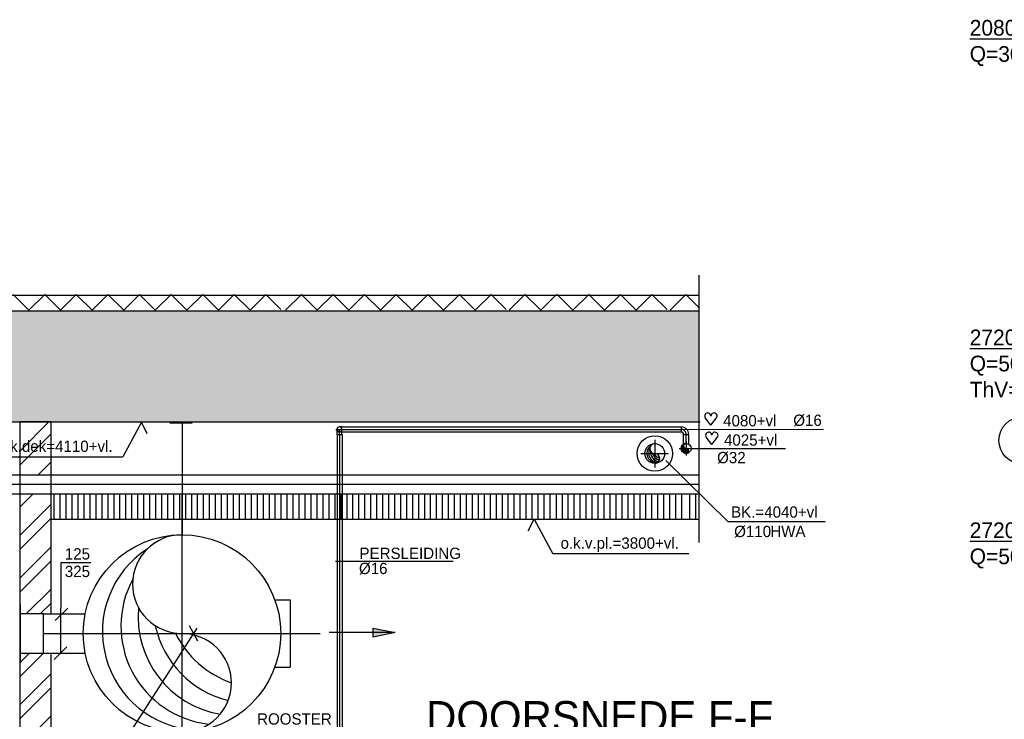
# Model space of a CAD drawing. Extents: x -41378 to 114803, y -24080 to 82188.
# Tile 9 of 137: x -18334 to -2635, y 11378 to 22537. Entities that reach past the tile are written whole.
import ezdxf
from ezdxf.enums import TextEntityAlignment as Align

# ---------------------------------------------------------------- set-up
doc = ezdxf.new("R2010")
doc.units = 0
doc.header["$LTSCALE"] = 50
for name, pattern in [('CENTER2', [11.25, 7.5, -1.25, 1.25, -1.25]), ('CENTER4', [5, 3.125, -0.625, 0.625, -0.625]), ('DASHDOT', [9, 6, -1.5, 0, -1.5]), ('HIDDEN2', [4.7625, 3.175, -1.5875])]:
    doc.linetypes.add(name, pattern=pattern)
doc.layers.get('0').update_dxf_attribs({"linetype": 'CONTINUOUS'})
for name, color, linetype in [('AL$7----_STRAMIEN', 1, 'DASHDOT'), ('ALN-----_BLOCKNAAM', 2, 'CONTINUOUS'), ('BOUW', 8, 'CONTINUOUS'), ('WI561---', 1, 'CONTINUOUS'), ('WL570---', 3, 'CONTINUOUS'), ('WL570---_HARTLIJN', 7, 'CONTINUOUS'), ('WL570---_RETOUR', 3, 'CONTINUOUS'), ('WL570---_TOEVOER', 3, 'CONTINUOUS'), ('WM561---', 1, 'CONTINUOUS'), ('WM570---', 1, 'CONTINUOUS')]:
    doc.layers.add(name, color=color, linetype=linetype)
doc.layers.get('0').freeze()
doc.styles.add('BURO-018', font='BUROFONT.shx', dxfattribs={"height": 90})
doc.styles.add('BURO-025', font='BUROFONT.shx', dxfattribs={"height": 250})
doc.styles.add('BURO-050', font='BUROFONT.shx', dxfattribs={"height": 500})
doc.styles.get("Standard").update_dxf_attribs({"font": 'ISOCP'})

# ---------------------------------------------------------------- blocks, each defined once
blk = doc.blocks.new('1010')
at = {"layer": 'AL$7----_STRAMIEN', "color": 7, "linetype": 'CONTINUOUS'}
blk.add_circle((0, 750), 750, dxfattribs=at)
at = {"layer": 'ALN-----_BLOCKNAAM', "linetype": 'CONTINUOUS'}
blk.add_text('1010', height=100, dxfattribs=at).set_placement((0, 0))
blk = doc.blocks.new('CVRINFO2')
at = {"color": 0, "linetype": 'CONTINUOUS', "style": 'BURO-025'}
for tag, p in [('CV_TEXT125', (0, 0)), ('CV_TEXT225', (0, -4.17)), ('CV_TEXT325', (0, -8.33)), ('CV_TEXT425', (0, -12.5))]:
    blk.add_attdef(tag, p, '', height=2.5, dxfattribs=at)
blk = doc.blocks.new('LU-1-KI2')
at = {"color": 0, "linetype": 'CONTINUOUS'}
blk.add_circle((0, 0), 0.5, dxfattribs=at)
for centre, start, end in [((0.0975, 0.0096), 122.9221, 266.9628), ((0.1913, 0.0381), 151.6522, 263.7819), ((0.2778, 0.0843), 174.6069, 260.2716), ((0.3536, 0.1464), 192.3501, 256.1233), ((0.4157, 0.2222), 206.1028, 250.6419)]:
    blk.add_arc(centre, 0.5, start, end, dxfattribs=at)
at = {"layer": 'WL570---_HARTLIJN', "linetype": 'CENTER4'}
for p, q in [((0, 0.7), (0, -0.7)), ((-0.7, 0), (0.7, 0))]:
    blk.add_line(p, q, dxfattribs=at)
at = {"layer": 'WL570---_HARTLIJN', "color": 0, "linetype": 'CONTINUOUS'}
for centre, start, end in [((0, 0.25), 90, 270), ((0, -0.25), 270, 90)]:
    blk.add_arc(centre, 0.25, start, end, dxfattribs=at)
blk = doc.blocks.new('LU-2D-K-7D')
at = {"color": 0, "linetype": 'CONTINUOUS'}
for p, q in [((-0.5, 62.5), (0.5, 62.5)), ((-0.5, -62.5), (0.5, -62.5))]:
    blk.add_line(p, q, dxfattribs=at)
blk = doc.blocks.new('LU-PIJL7')
at = {"color": 0, "linetype": 'CONTINUOUS'}
for p, q in [((0, 0), (-15, 0)), ((-5, -1), (-5, 1)), ((-5, 1), (0, 0)), ((0, 0), (-5, -1))]:
    blk.add_line(p, q, dxfattribs=at)
blk.add_solid([(-5, 1), (-5, -1), (0, 0)], dxfattribs=at)
blk = doc.blocks.new('LU-1D-K-3C')
at = {"color": 0, "linetype": 'CONTINUOUS'}
for p, q in [((-0.5, 30.15), (0.5, 30.15)), ((-0.5, -30.15), (0.5, -30.15))]:
    blk.add_line(p, q, dxfattribs=at)
at = {"layer": 'WL570---_HARTLIJN', "linetype": 'CENTER2'}
blk.add_line((-0.5, 0), (0.5, 0), dxfattribs=at)
blk = doc.blocks.new('LU-1D-B-1-105A10')
at = {"color": 0, "linetype": 'CONTINUOUS'}
for p, q in [((-16, 8), (-16, -8)), ((8, 16), (-8, 16))]:
    blk.add_line(p, q, dxfattribs=at)
for radius in [8, 24]:
    blk.add_arc((-16, 16), radius, 270, 0, dxfattribs=at)
at = {"layer": 'WL570---_HARTLIJN', "linetype": 'CENTER4'}
blk.add_arc((-16, 16), 16, 270, 0, dxfattribs=at)
blk = doc.blocks.new('LU-1D-K-10')
at = {"color": 0, "linetype": 'CONTINUOUS'}
for p, q in [((-0.5, 8), (0.5, 8)), ((-0.5, -8), (0.5, -8))]:
    blk.add_line(p, q, dxfattribs=at)
at = {"layer": 'WL570---_HARTLIJN', "linetype": 'CENTER2'}
blk.add_line((-0.5, 0), (0.5, 0), dxfattribs=at)
blk = doc.blocks.new('LU-1D-BHSI--1-105A100')
at = {"color": 0, "linetype": 'CONTINUOUS'}
for p, q in [((0, 8), (-16, 8)), ((-16, 8), (-16, -8)), ((-16, -8), (0, -8))]:
    blk.add_line(p, q, dxfattribs=at)
at = {"color": 7, "linetype": 'HIDDEN2'}
blk.add_ellipse((0, 0), major_axis=(0, 8), ratio=1, start_param=0, end_param=3.141593, dxfattribs=at)
at = {"color": 0, "linetype": 'CONTINUOUS'}
blk.add_ellipse((0, 0), major_axis=(0, 8), ratio=1, start_param=3.141593, end_param=6.283185, dxfattribs=at)
at = {"layer": 'WL570---_HARTLIJN', "linetype": 'CENTER4'}
for p, q in [((-16, 0), (0, 0)), ((0, 11.2), (0, -11.2))]:
    blk.add_line(p, q, dxfattribs=at)
blk = doc.blocks.new('HART')
at = {"color": 1}
for q in [(-39.7, 52.4), (39.7, 52.4)]:
    blk.add_line((0, 0), q, dxfattribs=at)
for centre, start, end in [((-22.1, 65.7), 0, 217.18669), ((22.1, 65.7), 322.81331, 180)]:
    blk.add_arc(centre, 22.1, start, end, dxfattribs=at)
blk = doc.blocks.new('*U455', base_point=(-20402, 762))
at = {"color": 0, "linetype": 'CONTINUOUS'}
for p, q in [((-20640, 392), (-19445, 2249)), ((-19432, 2041), (-19567, 2289)), ((-20640, 392), (-21280, 392))]:
    blk.add_line(p, q, dxfattribs=at)
at = {"layer": 'WM570---', "linetype": 'CONTINUOUS', "style": 'BURO-018'}
blk.add_text('%%c630', height=180, dxfattribs=at).set_placement((-20690, 442), align=Align.RIGHT)

msp = doc.modelspace()

# ---------------------------------------------------------------- hatches: boundary and pattern name
at = {"layer": 'WL570---_RETOUR'}
h = msp.add_hatch(dxfattribs=at)
h.set_pattern_fill('AR-SAND', color=8, scale=5, style=0)
h.set_pattern_definition([(37.5, (3939.55, 10582.36), (-8.0002, 244.7066), [0, -193.04, 0, -215.9, 0, -206.375]), (7.5, (3939.55, 10582.36), (224.7616, 358.4126), [0, -104.14, 0, -173.99, 0, -66.675]), (327.5, (3783.34, 10582.36), (395.4962, 0.7186), [0, -63.5, 0, -228.6, 0, -298.45]), (317.5, (3783.34, 10582.36), (381.778, 111.4647), [0, -31.75, 0, -149.86, 0, -171.45])])
h.paths.add_polyline_path([(-7498.5, 16122.1), (-7498.5, 17889.7), (-20124.6, 17889.7), (-20124.6, 16122.1)])

# ---------------------------------------------------------------- linework, layer by layer
at = {"layer": 'BOUW'}
for p, q in [((-7498.5, 14195.9), (-7498.5, 18461.6)), ((-7498.5, 18139.7), (-20124.6, 18139.7)), ((-7498.5, 17889.7), (-20124.6, 17889.7)), ((-20124.6, 16122.1), (-7486.2, 16122.1)), ((-17687, 14572.1), (-17687, 14965.2)), ((-17591.8, 14572.1), (-17591.8, 14965.2)), ((-17496.5, 14572.1), (-17496.5, 14965.2)), ((-17401.3, 14572.1), (-17401.3, 14965.2)), ((-17306, 14572.1), (-17306, 14965.2)), ((-17210.8, 14572.1), (-17210.8, 14965.2)), ((-17115.5, 14572.1), (-17115.5, 14965.2)), ((-17020.3, 14572.1), (-17020.3, 14965.2)), ((-16925, 14572.1), (-16925, 14965.2)), ((-16829.8, 14572.1), (-16829.8, 14965.2)), ((-16734.5, 14572.1), (-16734.5, 14965.2)), ((-16639.3, 14572.1), (-16639.3, 14965.2)), ((-16544, 14572.1), (-16544, 14965.2)), ((-16448.8, 14572.1), (-16448.8, 14965.2)), ((-16353.5, 14572.1), (-16353.5, 14965.2)), ((-16258.3, 14572.1), (-16258.3, 14965.2)), ((-16163, 14572.1), (-16163, 14965.2)), ((-16067.8, 14572.1), (-16067.8, 14965.2)), ((-15972.5, 14572.1), (-15972.5, 14965.2)), ((-15782, 14572.1), (-15782, 14965.2)), ((-15686.8, 14572.1), (-15686.8, 14965.2)), ((-15591.5, 14572.1), (-15591.5, 14965.2)), ((-15496.3, 14572.1), (-15496.3, 14965.2)), ((-15401, 14572.1), (-15401, 14965.2)), ((-15305.8, 14572.1), (-15305.8, 14965.2)), ((-15210.5, 14572.1), (-15210.5, 14965.2)), ((-15115.3, 14572.1), (-15115.3, 14965.2)), ((-15020, 14572.1), (-15020, 14965.2)), ((-14924.8, 14572.1), (-14924.8, 14965.2)), ((-14829.5, 14572.1), (-14829.5, 14965.2)), ((-14734.3, 14572.1), (-14734.3, 14965.2)), ((-14639, 14572.1), (-14639, 14965.2)), ((-14543.8, 14572.1), (-14543.8, 14965.2)), ((-14448.5, 14572.1), (-14448.5, 14965.2)), ((-14353.3, 14572.1), (-14353.3, 14965.2)), ((-14258, 14572.1), (-14258, 14965.2)), ((-14162.8, 14572.1), (-14162.8, 14965.2)), ((-14067.5, 14572.1), (-14067.5, 14965.2)), ((-13972.3, 14572.1), (-13972.3, 14965.2)), ((-13877, 14572.1), (-13877, 14965.2)), ((-13781.8, 14572.1), (-13781.8, 14965.2)), ((-13686.5, 14572.1), (-13686.5, 14965.2)), ((-13591.1, 14572.1), (-13591.1, 14965.2)), ((-13495.9, 14572.1), (-13495.9, 14965.2)), ((-13400.6, 14572.1), (-13400.6, 14965.2)), ((-13305.4, 14572.1), (-13305.4, 14965.2)), ((-13210.1, 14572.1), (-13210.1, 14965.2)), ((-13114.9, 14572.1), (-13114.9, 14965.2)), ((-13019.6, 14572.1), (-13019.6, 14965.2)), ((-12924.4, 14572.1), (-12924.4, 14965.2)), ((-12829.1, 14572.1), (-12829.1, 14965.2)), ((-12733.9, 14572.1), (-12733.9, 14965.2)), ((-12638.6, 14572.1), (-12638.6, 14965.2)), ((-12543.4, 14572.1), (-12543.4, 14965.2)), ((-12448.1, 14572.1), (-12448.1, 14965.2)), ((-12352.9, 14572.1), (-12352.9, 14965.2)), ((-12257.6, 14572.1), (-12257.6, 14965.2)), ((-12162.4, 14572.1), (-12162.4, 14965.2)), ((-12067.1, 14572.1), (-12067.1, 14965.2)), ((-11971.9, 14572.1), (-11971.9, 14965.2)), ((-11876.6, 14572.1), (-11876.6, 14965.2)), ((-11781.4, 14572.1), (-11781.4, 14965.2)), ((-11686.1, 14572.1), (-11686.1, 14965.2)), ((-11590.9, 14572.1), (-11590.9, 14965.2)), ((-11495.6, 14572.1), (-11495.6, 14965.2)), ((-11400.4, 14572.1), (-11400.4, 14965.2)), ((-11305.1, 14572.1), (-11305.1, 14965.2)), ((-11209.9, 14572.1), (-11209.9, 14965.2)), ((-11114.6, 14572.1), (-11114.6, 14965.2)), ((-11019.4, 14572.1), (-11019.4, 14965.2)), ((-10924, 14572.1), (-10924, 14965.2)), ((-10828.8, 14572.1), (-10828.8, 14965.2)), ((-10733.5, 14572.1), (-10733.5, 14965.2)), ((-10638.3, 14572.1), (-10638.3, 14965.2)), ((-10543, 14572.1), (-10543, 14965.2)), ((-10447.8, 14572.1), (-10447.8, 14965.2)), ((-10352.5, 14572.1), (-10352.5, 14965.2)), ((-10257.1, 14572.1), (-10257.1, 14965.2)), ((-10161.9, 14572.1), (-10161.9, 14965.2)), ((-10066.6, 14572.1), (-10066.6, 14965.2)), ((-9971.4, 14572.1), (-9971.4, 14965.2)), ((-9876.1, 14572.1), (-9876.1, 14965.2)), ((-9776.8, 14572.1), (-9776.8, 14965.2)), ((-9681.6, 14572.1), (-9681.6, 14965.2)), ((-9586.3, 14572.1), (-9586.3, 14965.2)), ((-9491.1, 14572.1), (-9491.1, 14965.2)), ((-9395.8, 14572.1), (-9395.8, 14965.2)), ((-9300.6, 14572.1), (-9300.6, 14965.2)), ((-9205.3, 14572.1), (-9205.3, 14965.2)), ((-9110.1, 14572.1), (-9110.1, 14965.2)), ((-9014.8, 14572.1), (-9014.8, 14965.2)), ((-8919.6, 14572.1), (-8919.6, 14965.2)), ((-8824.2, 14572.1), (-8824.2, 14965.2)), ((-8729, 14572.1), (-8729, 14965.2)), ((-8633.7, 14572.1), (-8633.7, 14965.2)), ((-8538.5, 14572.1), (-8538.5, 14965.2)), ((-8443.2, 14572.1), (-8443.2, 14965.2)), ((-8348, 14572.1), (-8348, 14965.2)), ((-8252.7, 14572.1), (-8252.7, 14965.2)), ((-8157.3, 14572.1), (-8157.3, 14965.2)), ((-8062.1, 14572.1), (-8062.1, 14965.2)), ((-7966.8, 14572.1), (-7966.8, 14965.2)), ((-7871.6, 14572.1), (-7871.6, 14965.2)), ((-7776.3, 14572.1), (-7776.3, 14965.2)), ((-7649.9, 14572.1), (-7649.9, 14965.2)), ((-7554.6, 14572.1), (-7554.6, 14965.2))]:
    msp.add_line(p, q, dxfattribs=at)
msp.add_circle((-8208.1, 15617.9), 282.5, dxfattribs=at)
at = {"layer": 'WL570---', "color": 8}
for p, q in [((-18333.1, 15657.5), (-17868.5, 16122.1)), ((-18333.1, 15433), (-17833.1, 15933)), ((-18038.2, 15278.9), (-17833.1, 15484)), ((-18333.1, 14759.5), (-18122.7, 14969.9)), ((-18321.5, 14322.1), (-17833.1, 14810.4)), ((-18333.1, 14085.9), (-17833.1, 14585.9)), ((-18333.1, 13628.6), (-17833.1, 14128.6)), ((-18333.1, 13404.1), (-17833.1, 13904.1)), ((-18229.4, 13058.9), (-17833.1, 13455.1)), ((-18004.8, 13058.9), (-17833.1, 13230.6)), ((-18333.1, 12281.6), (-18178.8, 12435.9)), ((-18333.1, 12057.1), (-17954.3, 12435.9)), ((-18333.1, 11608), (-17833.1, 12108)), ((-18333.1, 11383.5), (-17833.1, 11883.5)), ((-18333.1, 10934.5), (-17833.1, 11434.5))]:
    msp.add_line(p, q, dxfattribs=at)
at = {"layer": 'WL570---'}
msp.add_line((-13194.4, 16042.8), (-13234.6, 16042.8), dxfattribs=at)
at = {"layer": 'WL570---_RETOUR', "color": 8}
for p, q in [((-18333.1, 16122.1), (-18333.1, 11822.1)), ((-17833.1, 16122.1), (-18333.1, 16122.1)), ((-17833.1, 13058.9), (-17833.1, 16122.1)), ((-17782.3, 14572.1), (-17782.3, 14965.2)), ((-15877.3, 14572.1), (-15877.3, 14965.2)), ((-17833.1, 14572.1), (-7498.5, 14572.1)), ((-17833.1, 11822.1), (-17833.1, 12435.9)), ((-18333.1, 11822.1), (-18333.1, 10272.7)), ((-17833.1, 10272.7), (-17833.1, 11822.1))]:
    msp.add_line(p, q, dxfattribs=at)
at = {"layer": 'WL570---_TOEVOER'}
for p, q in [((-18326.7, 13208), (-18326.7, 12273.2)), ((-17951.7, 13058.4), (-18326.7, 13058.4)), ((-17951.7, 12434.6), (-17951.7, 13056.2)), ((-18326.7, 12432.2), (-17951.7, 12432.2))]:
    msp.add_line(p, q, dxfattribs=at)
at = {"layer": 'WL570---_TOEVOER', "linetype": 'CONTINUOUS'}
for p, q in [((-14272.9, 13284.6), (-14023.3, 13284.6)), ((-14023.3, 13284.6), (-14023.3, 12209.6)), ((-14272.9, 12209.6), (-14023.3, 12209.6))]:
    msp.add_line(p, q, dxfattribs=at)
at = {"layer": 'WM561---', "color": 9}
for p, q in [((-18187.5, 17902), (-18439.4, 18152)), ((-17935.5, 18152), (-18187.5, 17902)), ((-17683.6, 17902), (-17935.5, 18152)), ((-17431.7, 18152), (-17683.6, 17902)), ((-17179.8, 17902), (-17431.7, 18152)), ((-16927.8, 18152), (-17179.8, 17902)), ((-16675.9, 17902), (-16927.8, 18152)), ((-16424, 18152), (-16675.9, 17902)), ((-16172, 17902), (-16424, 18152)), ((-15920.1, 18152), (-16172, 17902)), ((-15668.2, 17902), (-15920.1, 18152)), ((-15416.3, 18152), (-15668.2, 17902)), ((-15164.3, 17902), (-15416.3, 18152)), ((-14912.4, 18152), (-15164.3, 17902)), ((-14660.5, 17902), (-14912.4, 18152)), ((-14408.6, 18152), (-14660.5, 17902)), ((-14169.1, 17914.4), (-14408.6, 18152)), ((-13841.5, 18152), (-14093.5, 17902)), ((-13589.6, 17902), (-13841.5, 18152)), ((-13337.7, 18152), (-13589.6, 17902)), ((-13085.8, 17902), (-13337.7, 18152)), ((-12833.8, 18152), (-13085.8, 17902)), ((-12581.9, 17902), (-12833.8, 18152)), ((-12330, 18152), (-12581.9, 17902)), ((-12078.1, 17902), (-12330, 18152)), ((-11826.1, 18152), (-12078.1, 17902)), ((-11574.2, 17902), (-11826.1, 18152)), ((-11322.3, 18152), (-11574.2, 17902)), ((-11070.4, 17902), (-11322.3, 18152)), ((-10818.4, 18152), (-11070.4, 17902)), ((-10578.9, 17914.4), (-10818.4, 18152)), ((-10278.3, 18152), (-10530.3, 17902)), ((-10026.4, 17902), (-10278.3, 18152)), ((-9774.5, 18152), (-10026.4, 17902)), ((-9512.2, 17902), (-9764.1, 18152)), ((-9260.2, 18152), (-9512.2, 17902)), ((-9008.3, 17902), (-9260.2, 18152)), ((-8756.4, 18152), (-9008.3, 17902)), ((-8504.5, 17902), (-8756.4, 18152)), ((-8252.5, 18152), (-8504.5, 17902)), ((-8013, 17914.4), (-8252.5, 18152)), ((-7712.5, 18152), (-7964.4, 17902)), ((-7498.5, 17939.7), (-7712.5, 18152))]:
    msp.add_line(p, q, dxfattribs=at)
at = {"layer": 'WM561---'}
for p, q in [((-18861, 15563.4), (-16690.3, 15563.4)), ((-7665.3, 14019), (-9836, 14019))]:
    msp.add_line(p, q, dxfattribs=at)
at = {"layer": 'WM570---'}
for p, q in [((-16392.8, 16116.5), (-16690.3, 15563.4)), ((-16299.2, 15931.6), (-16392.8, 16116.5)), ((-7787.4, 16002.8), (-5517.1, 16005.7)), ((-7597.3, 15698.7), (-6122.5, 15698.7)), ((-8030.7, 15508.3), (-7042.7, 14535.8)), ((-10227, 14387.2), (-10133.4, 14572.1)), ((-10133.4, 14572.1), (-9836, 14019)), ((-7042.7, 14535.8), (-5488.9, 14535.8)), ((-15739.5, 14314.1), (-15739.5, 14314.1)), ((-13301, 13898.4), (-11423, 13898.4))]:
    msp.add_line(p, q, dxfattribs=at)
at = {"layer": 'WM570---', "color": 6}
for p, q in [((-15938.7, 16106.3), (-15584.5, 16106.3)), ((-15739.5, 14314.1), (-15739.5, 16122.1))]:
    msp.add_line(p, q, dxfattribs=at)
at = {"layer": 'WM570---', "linetype": 'CONTINUOUS'}
for p, q in [((-17675.9, 12431.8), (-17673.1, 13877.2)), ((-17673.1, 13877.2), (-17197.8, 13877.2)), ((-17767.1, 12954.1), (-17567.7, 13153.5)), ((-17781.9, 12333.3), (-17582.5, 12532.7))]:
    msp.add_line(p, q, dxfattribs=at)

# ---------------------------------------------------------------- block references
at = {"layer": 'AL$7----_STRAMIEN'}
ref = msp.add_blockref('1010', (-1971.2, 15827.3), dxfattribs=dict(at, xscale=0.5, yscale=0.5, zscale=0.5, rotation=90))
ref.add_attrib('STR-NAAM', 'B', dxfattribs={"color": 3, "linetype": 'CONTINUOUS', "height": 300, "rotation": 90}).set_placement((-2346.2, 15827.3), align=Align.MIDDLE)
at = {"layer": 'WI561---'}
ref = msp.add_blockref('CVRINFO2', (-3186.5, 22283.1), dxfattribs=dict(at, xscale=100, yscale=100, zscale=100))
ref.add_attrib('CV_TEXT125', '%%u2080-400-21', (-3186.5, 22283.1), dxfattribs={"layer": '0', "color": 2, "linetype": 'CONTINUOUS', "height": 250, "style": 'BURO-025'})
ref.add_attrib('CV_TEXT225', 'Q=3024 W', (-3186.5, 21866.4), dxfattribs={"layer": '0', "color": 2, "linetype": 'CONTINUOUS', "height": 250, "style": 'BURO-025'})
ref = msp.add_blockref('CVRINFO2', (-3186.5, 17345), dxfattribs=dict(at, xscale=100, yscale=100, zscale=100))
ref.add_attrib('CV_TEXT125', '%%u2720-400-22', (-3186.5, 17345), dxfattribs={"layer": '0', "color": 2, "linetype": 'CONTINUOUS', "height": 250, "style": 'BURO-025'})
ref.add_attrib('CV_TEXT225', 'Q=5067 W', (-3186.5, 16928.3), dxfattribs={"layer": '0', "color": 2, "linetype": 'CONTINUOUS', "height": 250, "style": 'BURO-025'})
ref.add_attrib('CV_TEXT325', 'ThV=1/2', (-3186.5, 16511.7), dxfattribs={"layer": '0', "color": 2, "linetype": 'CONTINUOUS', "height": 250, "style": 'BURO-025'})
ref = msp.add_blockref('CVRINFO2', (-3186.5, 14269.4), dxfattribs=dict(at, xscale=100, yscale=100, zscale=100))
ref.add_attrib('CV_TEXT125', '%%u2720-400-22', (-3186.5, 14269.4), dxfattribs={"layer": '0', "color": 2, "linetype": 'CONTINUOUS', "height": 250, "style": 'BURO-025'})
ref.add_attrib('CV_TEXT225', 'Q=5067 W', (-3186.5, 13852.7), dxfattribs={"layer": '0', "color": 2, "linetype": 'CONTINUOUS', "height": 250, "style": 'BURO-025'})
at = {"layer": 'WL570---_TOEVOER', "linetype": 'CONTINUOUS', "yscale": 5, "zscale": 5}
for name, p, xscale, rotation in [('LU-1D-BHSI--1-105A100', (-13235.7, 16002.8), 5, 89.99999999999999), ('LU-1D-B-1-105A10', (-7707.4, 16002.8), 5, 90), ('LU-1D-K-10', (-13234.4, 13100.6), 5638.40300596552, 270), ('LU-1D-K-10', (-7707.4, 15844.2), 157.2621717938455, 90), ('LU-1D-K-3C', (-13815.3, 15122.1), 12618.62093154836, 180)]:
    msp.add_blockref(name, p, dxfattribs=dict(at, xscale=xscale, rotation=rotation))
at = {"layer": 'WL570---_TOEVOER', "linetype": 'CONTINUOUS'}
for name, p, xscale, yscale, zscale in [('LU-1D-K-10', (-10490.7, 16002.8), 5407.378431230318, 5, 5), ('LU-1-KI2', (-8208.1, 15617.9), 315, 315, 315), ('LU-1-KI2', (-7709.3, 15698.7), 160, 160, 160), ('LU-1-KI2', (-15746.7, 12747.1), 3150, 3150, 3150), ('LU-2D-K-7D', (-17620.1, 12747.1), 663.251264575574, 5, 5)]:
    msp.add_blockref(name, p, dxfattribs=dict(at, xscale=xscale, yscale=yscale, zscale=zscale))
at = {"layer": 'WM561---', "xscale": 70, "yscale": 70, "zscale": 70}
msp.add_blockref('LU-PIJL7', (-12349.7, 12760.6), dxfattribs=at)
at = {"layer": 'WM570---', "xscale": 2.25, "yscale": 2.25, "zscale": 2.25}
for p in [(-7312.8, 16067.8), (-7299.1, 15760.5)]:
    msp.add_blockref('HART', p, dxfattribs=at)
at = {"layer": 'WM570---'}
msp.add_blockref('*U455', (-16462.5, 11344.2), dxfattribs=at)

# ---------------------------------------------------------------- texts
at = {"layer": 'WL570---', "color": 1, "style": 'BURO-018'}
msp.add_text('BK.=4040+vl', height=180, dxfattribs=at).set_placement((-6991.5, 14594.6))
at = {"layer": 'WL570---_RETOUR', "color": 4, "style": 'BURO-050'}
msp.add_text('DOORSNEDE F-F', height=500, dxfattribs=at).set_placement((-11854.6, 11169))
at = {"layer": 'WM561---', "color": 1, "style": 'BURO-018'}
for s, p in [('o.k.dek=4110+vl.', (-18686, 15643.4)), ('o.k.v.pl.=3800+vl.', (-9710.3, 14099))]:
    msp.add_text(s, height=180, dxfattribs=at).set_placement(p)
at = {"layer": 'WM570---', "color": 1, "style": 'BURO-018'}
for s, p in [('4080+vl', (-7117.9, 16050.7)), ('%%C16', (-5999.9, 16058.4)), ('4025+vl', (-7104.2, 15743.3)), ('%%C32', (-7214.2, 15462.9)), ('HWA', (-6366.3, 14286.1)), ('PERSLEIDING', (-12916.4, 13936.1)), ('%%C16', (-12923.9, 13694.9)), ('ROOSTER', (-14548.5, 11293.9))]:
    msp.add_text(s, height=180, dxfattribs=at).set_placement(p)
at = {"layer": 'WM570---', "linetype": 'CONTINUOUS', "style": 'BURO-018'}
for s, p in [('%%c110', (-6942, 14285)), ('125', (-17614.2, 13927.2)), ('325', (-17614.2, 13647.2))]:
    msp.add_text(s, height=180, dxfattribs=at).set_placement(p)

doc.saveas('drawing.dxf')
